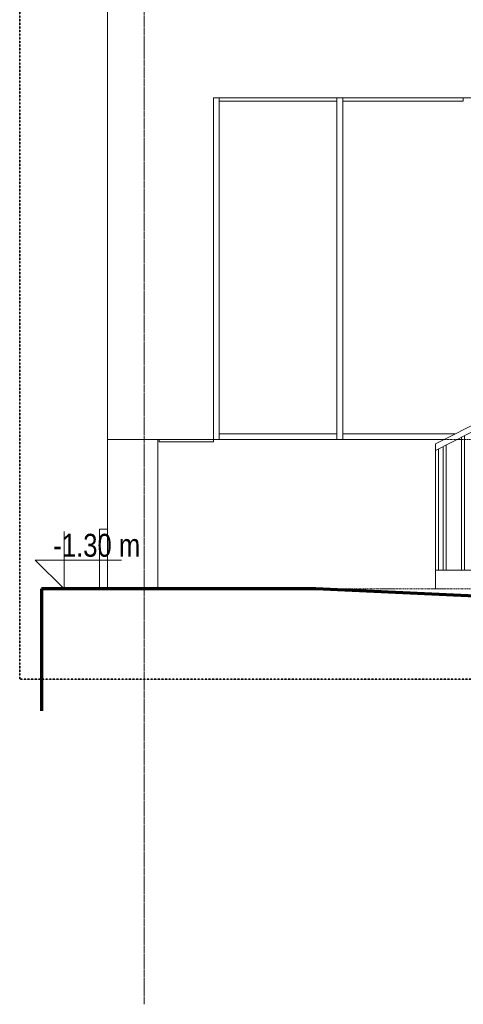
# Model space of a CAD drawing. Header units: millimetres. Extents: x -784 to 360321, y -10607 to 16514.
# Tile 9 of 95: x 60026 to 63893, y -4922 to 3660. Entities that reach past the tile are written whole.
import ezdxf

# ---------------------------------------------------------------- set-up
doc = ezdxf.new("R2010")
doc.units = ezdxf.units.MM
for name, pattern in [('__FK_przerywana', [3.2004, 1.6002, -1.6002]), ('Linia siatki', [22.225, 12.7, -3.175, 3.175, -3.175]), ('Środek _2_', [31.75, 6.35, -4.7625, 15.875, -4.7625])]:
    doc.linetypes.add(name, pattern=pattern)
for name, color, linetype, lineweight in [('A-DETL-THIN', 7, 'Continuous', 5), ('A-FLOR-LEVL', 7, 'Continuous', 5), ('A-GLAZ-CWMG', 7, 'Continuous', 5), ('C-TOPO', 7, 'Continuous', 5), ('G-ANNO-DIMS', 7, 'Continuous', 5), ('S-GRID', 7, 'Continuous', 5)]:
    doc.layers.add(name, color=color, linetype=linetype, lineweight=lineweight)
for name, color, linetype, lineweight, true_color in [('A-FLOR-HRAL', 7, 'Continuous', 18, 0x7f7f7f), ('A-WALL', 7, 'Continuous', 18, 0x7f7f7f), ('S-STRS', 7, 'Continuous', 18, 0x7f7f7f)]:
    doc.layers.add(name, color=color, linetype=linetype, lineweight=lineweight, true_color=true_color)
doc.styles.add('Arial_2', font='arial.ttf', dxfattribs={"width": 0.8, "height": 200})

# ---------------------------------------------------------------- blocks, each defined once
blk = doc.blocks.new('Prostokątny szpros - 50 x 150mm-1736144-Wschód')
at = {"layer": 'A-GLAZ-CWMG', "color": 8, "lineweight": 18, "true_color": 0x7f7f7f}
blk.add_line((-20169.407452, 0), (-20169.407452, 2980), dxfattribs=at)
blk = doc.blocks.new('Prostokątny szpros - 50 x 150mm-1834749-Wschód')
at = {"layer": 'A-GLAZ-CWMG', "color": 8, "lineweight": 18, "true_color": 0x7f7f7f}
for p, q in [((-20169.407452, 0), (-20169.407452, 50)), ((-19143.157452, 50), (-20169.407452, 50)), ((-19143.157452, 50), (-19143.157452, 0))]:
    blk.add_line(p, q, dxfattribs=at)
blk = doc.blocks.new('Prostokątny szpros - 50 x 150mm-V66-Wschód')
at = {"layer": 'A-GLAZ-CWMG', "color": 8, "lineweight": 18, "true_color": 0x7f7f7f}
for p in [(-19093.2, 0), (-18112.1, 50)]:
    blk.add_line(p, (-19093.2, 50), dxfattribs=at)
blk = doc.blocks.new('Prostokątny szpros - 50 x 150mm-1834752-Wschód')
at = {"layer": 'A-GLAZ-CWMG', "color": 8, "lineweight": 18, "true_color": 0x7f7f7f}
for p, q in [((-20169.407452, 2950), (-20169.407452, 2980)), ((-20169.407452, 2950), (-19143.157452, 2950)), ((-19143.157452, 2980), (-19143.157452, 2950))]:
    blk.add_line(p, q, dxfattribs=at)
blk = doc.blocks.new('Prostokątny szpros - 50 x 150mm-1834751-Wschód')
at = {"layer": 'A-GLAZ-CWMG', "color": 8, "lineweight": 18, "true_color": 0x7f7f7f}
for p, q in [((-17991.907452, 2950), (-17991.907452, 2980)), ((-17991.907452, 2950), (-16940.657452, 2950)), ((-16940.657452, 2980), (-16940.657452, 2950))]:
    blk.add_line(p, q, dxfattribs=at)
blk = doc.blocks.new('Prostokątny szpros - 50 x 150mm-V69-Wschód')
at = {"layer": 'A-GLAZ-CWMG', "color": 8, "lineweight": 18, "true_color": 0x7f7f7f}
for p, q in [((-19143.157452, 2980), (-19143.157452, 0)), ((-19093.157452, 0), (-19093.157452, 2980))]:
    blk.add_line(p, q, dxfattribs=at)
blk = doc.blocks.new('Poręcz - 25mm-V70-Wschód')
at = {"layer": 'A-FLOR-HRAL', "color": 7, "lineweight": 5}
for p, q in [((-13896.907452, 800), (-13896.907452, 1050)), ((-13871.907452, 800), (-13871.907452, 1050)), ((-13871.907452, 0), (-13871.907452, 725))]:
    blk.add_line(p, q, dxfattribs=at)
blk = doc.blocks.new('Poręcz - 25mm-V71-Wschód')
at = {"layer": 'A-FLOR-HRAL', "color": 7, "lineweight": 5}
for p, q in [((-14056.907452, 775), (-14056.907452, 1050)), ((-14031.907452, 775), (-14031.907452, 1050))]:
    blk.add_line(p, q, dxfattribs=at)
blk = doc.blocks.new('Poręcz - 25mm-V72-Wschód')
at = {"layer": 'A-FLOR-HRAL', "color": 7, "lineweight": 5}
for p, q in [((-14216.907452, 775), (-14216.907452, 1050)), ((-14191.907452, 775), (-14191.907452, 1050)), ((-14216.907452, 0), (-14216.907452, 725))]:
    blk.add_line(p, q, dxfattribs=at)
blk = doc.blocks.new('Poręcz - 25mm-V73-Wschód')
at = {"layer": 'A-FLOR-HRAL', "color": 7, "lineweight": 5}
for p, q in [((-14376.907452, 775), (-14376.907452, 1050)), ((-14351.907452, 775), (-14351.907452, 1050)), ((-14376.907452, 0), (-14376.907452, 725)), ((-14351.907452, 0), (-14351.907452, 725))]:
    blk.add_line(p, q, dxfattribs=at)
blk = doc.blocks.new('Poręcz - 25mm-V74-Wschód')
at = {"layer": 'A-FLOR-HRAL', "color": 7, "lineweight": 5}
for p, q in [((-15016.907452, 775), (-15016.907452, 1050)), ((-14991.907452, 775), (-14991.907452, 1050)), ((-14991.907452, 0), (-14991.907452, 725))]:
    blk.add_line(p, q, dxfattribs=at)
blk = doc.blocks.new('Poręcz - 25mm-V75-Wschód')
at = {"layer": 'A-FLOR-HRAL', "color": 7, "lineweight": 5}
blk.add_line((-15311.907452, 775), (-15311.907452, 1050), dxfattribs=at)
blk = doc.blocks.new('Poręcz - 25mm-V76-Wschód')
at = {"layer": 'A-FLOR-HRAL', "color": 7, "lineweight": 5}
for p, q in [((-15656.9, 692.3), (-15656.9, 1050)), ((-15631.9, 706.8), (-15631.9, 1050)), ((-15656.9, 0), (-15656.9, 634.5)), ((-15631.9, 0), (-15631.9, 649))]:
    blk.add_line(p, q, dxfattribs=at)
blk = doc.blocks.new('Poręcz - 25mm-V77-Wschód')
at = {"layer": 'A-FLOR-HRAL', "color": 7, "lineweight": 5}
for p, q in [((-15791.9, 614), (-15791.9, 1050)), ((-15791.9, 0), (-15791.9, 556.1))]:
    blk.add_line(p, q, dxfattribs=at)
blk = doc.blocks.new('Poręcz - 25mm-1783699-Wschód')
at = {"layer": 'A-FLOR-HRAL', "color": 7, "lineweight": 5}
for p, q in [((-16136.9, 413.7), (-16136.9, 996.9)), ((-16111.9, 428.2), (-16111.9, 1009.6)), ((-16111.9, 0), (-16111.9, 370.4))]:
    blk.add_line(p, q, dxfattribs=at)
blk = doc.blocks.new('Poręcz - 25mm-1783697-Wschód')
at = {"layer": 'A-FLOR-HRAL', "color": 7, "lineweight": 5}
blk.add_line((-16296.9, 320.9), (-16296.9, 915.7), dxfattribs=at)
blk = doc.blocks.new('Poręcz - 25mm-V78-Wschód')
at = {"layer": 'A-FLOR-HRAL', "color": 7, "lineweight": 5}
for p, q in [((-16456.9, 228), (-16456.9, 834.4)), ((-16431.9, 242.5), (-16431.9, 847.1)), ((-16456.9, 0), (-16456.9, 170.2))]:
    blk.add_line(p, q, dxfattribs=at)
blk = doc.blocks.new('Poręcz - 25mm-V79-Wschód')
at = {"layer": 'A-FLOR-HRAL', "color": 7, "lineweight": 5}
for p, q in [((-16591.9, 149.7), (-16591.9, 765.9)), ((-16591.9, 0), (-16591.9, 91.9))]:
    blk.add_line(p, q, dxfattribs=at)
blk = doc.blocks.new('Poręcz - 25mm-V80-Wschód')
at = {"layer": 'A-FLOR-HRAL', "color": 7, "lineweight": 5}
for p, q in [((-16936.9, 0), (-16936.9, 590.7)), ((-16936.9, -487.5), (-16936.9, -124.1))]:
    blk.add_line(p, q, dxfattribs=at)
blk = doc.blocks.new('Poręcz - 25mm-V81-Wschód')
at = {"layer": 'A-FLOR-HRAL', "color": 7, "lineweight": 5}
for p, q in [((-17071.9, -650), (-17071.9, 522.1)), ((-17096.9, -650), (-17096.9, 509.4))]:
    blk.add_line(p, q, dxfattribs=at)
blk = doc.blocks.new('Poręcz - 25mm-V82-Wschód')
at = {"layer": 'A-FLOR-HRAL', "color": 7, "lineweight": 5}
for p, q in [((-17231.9, -650), (-17231.9, 440.9)), ((-17256.9, -650), (-17256.9, 428.2))]:
    blk.add_line(p, q, dxfattribs=at)
blk = doc.blocks.new('Poręcz - 25mm-1783695-Wschód')
at = {"layer": 'A-FLOR-HRAL', "color": 7, "lineweight": 5}
for p, q in [((-16056.9, 460.2), (-16056.9, 1037.6)), ((-16031.9, 474.7), (-16031.9, 1050)), ((-16056.9, 0), (-16056.9, 402.3)), ((-16031.9, 0), (-16031.9, 416.9))]:
    blk.add_line(p, q, dxfattribs=at)
blk = doc.blocks.new('Poręcz - 25mm-V83-Wschód')
at = {"layer": 'A-FLOR-HRAL', "color": 7, "lineweight": 5}
for p, q in [((-13869.4, 800), (-13869.4, 1050)), ((-13869.4, 0), (-13869.4, 710.2))]:
    blk.add_line(p, q, dxfattribs=at)
blk = doc.blocks.new('Poręcz - 25mm-1723080-Wschód')
at = {"layer": 'A-FLOR-HRAL', "color": 7, "lineweight": 5}
for p, q in [((-18259.4, -1137.5), (-18259.4, -80.9)), ((-18284.4, -1137.5), (-18284.4, -93.6))]:
    blk.add_line(p, q, dxfattribs=at)
blk = doc.blocks.new('Poręcz - Poręcz-1783669-Wschód')
for name, p in [('Poręcz - 25mm-1783695-Wschód', (0, 0)), ('Poręcz - 25mm-V77-Wschód', (0, 0)), ('Poręcz - 25mm-V76-Wschód', (0, 0)), ('Poręcz - 25mm-V74-Wschód', (-480, 0)), ('Poręcz - 25mm-V75-Wschód', (0, 0)), ('Poręcz - 25mm-V71-Wschód', (-1120, 0)), ('Poręcz - 25mm-V74-Wschód', (0, 0)), ('Poręcz - 25mm-V73-Wschód', (-480, 0)), ('Poręcz - 25mm-V73-Wschód', (-320, 0)), ('Poręcz - 25mm-V73-Wschód', (-160, 0)), ('Poręcz - 25mm-V73-Wschód', (0, 0)), ('Poręcz - 25mm-V72-Wschód', (0, 0)), ('Poręcz - 25mm-V71-Wschód', (0, 0)), ('Poręcz - 25mm-V70-Wschód', (0, 0)), ('Poręcz - 25mm-V83-Wschód', (0, 0)), ('Poręcz - 25mm-1783699-Wschód', (0, 0)), ('Poręcz - 25mm-1783697-Wschód', (0, 0)), ('Poręcz - 25mm-V78-Wschód', (0, 0)), ('Poręcz - 25mm-V79-Wschód', (0, 0)), ('Poręcz - 25mm-V81-Wschód', (0, 0)), ('Poręcz - 25mm-V80-Wschód', (0, 0)), ('Poręcz - 25mm-V82-Wschód', (0, 0)), ('Poręcz - 25mm-V81-Wschód', (-320, -162.5)), ('Poręcz - 25mm-V82-Wschód', (-320, -162.5)), ('Poręcz - 25mm-V81-Wschód', (-640, -325)), ('Poręcz - 25mm-V82-Wschód', (-640, -325)), ('Poręcz - 25mm-V81-Wschód', (-960, -487.5)), ('Poręcz - 25mm-1723080-Wschód', (0, 0)), ('Poręcz - 25mm-V82-Wschód', (-960, -487.5))]:
    blk.add_blockref(name, p)
blk = doc.blocks.new('Typ poręczy górnej - Górna poręcz_wewnętrzny_-1783678-Wschód')
at = {"layer": 'A-FLOR-HRAL', "color": 7, "lineweight": 5}
for p, q in [((-16142.9, 1050), (-16226.9, 1007.3)), ((-16032.4, 1050), (-16076.9, 1027.4)), ((-13844.4, 1100), (-15314.4, 1100)), ((-13844.4, 1050), (-15314.4, 1050)), ((-16276.9, 981.9), (-16351.9, 943.8)), ((-16101.9, 1014.7), (-16226.9, 951.2)), ((-16376.9, 931.2), (-16501.9, 867.7)), ((-16376.9, 875.1), (-16501.9, 811.6)), ((-16276.9, 925.9), (-16351.9, 887.8)), ((-16551.9, 842.3), (-16614.4, 810.5)), ((-16551.9, 786.2), (-16614.4, 754.5)), ((-16914.4, 658.2), (-18284.4, -37.5)), ((-16914.4, 602.1), (-18284.4, -93.6)), ((-18284.4, -93.6), (-18284.4, -37.5))]:
    blk.add_line(p, q, dxfattribs=at)
blk = doc.blocks.new('Rzędne punktów - Znacznik rzędnej-348474-Wschód')
at = {"layer": 'G-ANNO-DIMS'}
for p, q in [((11131.5, 4630), (11131.5, 5130)), ((10881.5, 4880), (11131.5, 4630)), ((10881.5, 4880), (11631.5, 4880))]:
    blk.add_line(p, q, dxfattribs=at)

msp = doc.modelspace()

# ---------------------------------------------------------------- linework, layer by layer
at = {"layer": 'A-DETL-THIN', "color": 4, "linetype": '__FK_przerywana', "lineweight": 35, "true_color": 0x00ffff}
for p, q in [((60025.9, -2088), (60025.9, 5302.3)), ((68080.5, -2088), (60025.9, -2088))]:
    msp.add_line(p, q, dxfattribs=at)
at = {"layer": 'A-FLOR-LEVL', "linetype": 'Środek _2_'}
for p, q in [((61576.6, 0), (95664.4, 0)), ((61576.6, -1300), (95664.4, -1300))]:
    msp.add_line(p, q, dxfattribs=at)
at = {"layer": 'A-WALL', "color": 7, "lineweight": 5}
for p, q in [((60790.5, 0), (60790.5, 3890)), ((61715.5, -20), (61715.5, 2980)), ((61715.5, 2980), (65020.5, 2980)), ((60790.5, 0), (61230.5, 0)), ((60790.5, -1300), (60790.5, 0)), ((61240.5, 0), (61240.5, -20)), ((61240.5, -20), (61715.5, -20)), ((60720.5, -1300), (60720.5, -779.5)), ((60720.5, -779.5), (60790.5, -779.5))]:
    msp.add_line(p, q, dxfattribs=at)
at = {"layer": 'A-WALL'}
for p, q in [((63724.4, 0), (61230.5, 0)), ((61230.5, 0), (61230.5, -1300)), ((63878, 0), (63834.8, 0))]:
    msp.add_line(p, q, dxfattribs=at)
at = {"layer": 'C-TOPO', "lineweight": 70}
for p, q in [((62607, -1300), (60216.7, -1300)), ((60216.7, -1300), (60216.7, -2364)), ((65039.4, -1413.9), (62607, -1300))]:
    msp.add_line(p, q, dxfattribs=at)
at = {"layer": 'S-GRID', "linetype": 'Linia siatki'}
msp.add_line((61110.5, -4921.6), (61110.5, 15914), dxfattribs=at)
at = {"layer": 'S-STRS', "color": 7, "lineweight": 5}
for p, q in [((63650.5, -1137.5), (63970.5, -1137.5)), ((63650.5, -1300), (63650.5, -1137.5))]:
    msp.add_line(p, q, dxfattribs=at)

# ---------------------------------------------------------------- block references
at = {"layer": 'A-FLOR-HRAL', "color": 7, "lineweight": 5}
for name in ['Typ poręczy górnej - Górna poręcz_wewnętrzny_-1783678-Wschód', 'Poręcz - Poręcz-1783669-Wschód']:
    msp.add_blockref(name, (81934.9, 0), dxfattribs=at)
at = {"layer": 'A-GLAZ-CWMG', "color": 8, "lineweight": 18, "true_color": 0x7f7f7f}
for name, p in [('Prostokątny szpros - 50 x 150mm-1736144-Wschód', (81934.9, 0)), ('Prostokątny szpros - 50 x 150mm-1834752-Wschód', (81934.9, 0)), ('Prostokątny szpros - 50 x 150mm-V69-Wschód', (81934.9, 0)), ('Prostokątny szpros - 50 x 150mm-1834751-Wschód', (80833.7, 0)), ('Prostokątny szpros - 50 x 150mm-1834749-Wschód', (81934.9, 0)), ('Prostokątny szpros - 50 x 150mm-V66-Wschód', (81934.9, 0))]:
    msp.add_blockref(name, p, dxfattribs=at)
at = {"layer": 'G-ANNO-DIMS'}
msp.add_blockref('Rzędne punktów - Znacznik rzędnej-348474-Wschód', (49280.8, -5930), dxfattribs=at)

# ---------------------------------------------------------------- texts
at = {"layer": 'G-ANNO-DIMS', "color": 1, "true_color": 0xff0000, "insert": (60318.9, -820.9), "char_height": 200, "width": 896.159, "attachment_point": 1, "line_spacing_factor": 0.941778, "style": 'Arial_2'}
msp.add_mtext('-1.30 m', dxfattribs=at)

doc.saveas('drawing.dxf')
